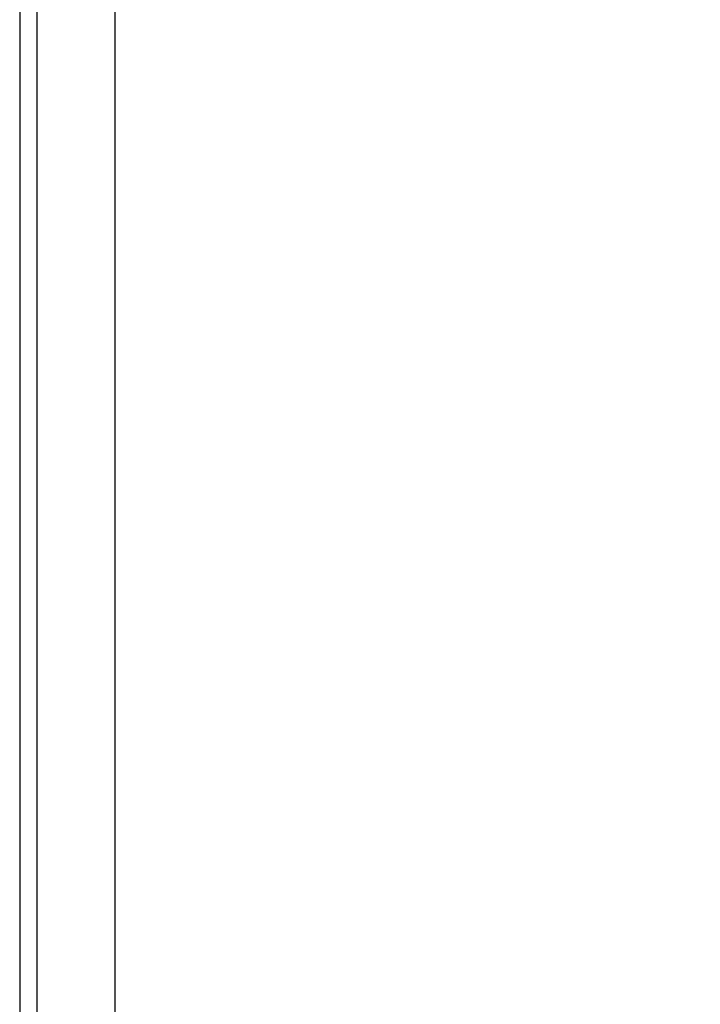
# Model space of a CAD drawing. Header units: inches. Extents: x 2 to 128, y 2 to 83.
# Tile 78 of 100: x 91.59 to 99.08, y 42.54 to 53.39. Entities that reach past the tile are written whole.
import ezdxf

# ---------------------------------------------------------------- set-up
doc = ezdxf.new("R2010")
doc.units = ezdxf.units.IN
doc.header["$LTSCALE"] = 7.686019
doc.header["$MEASUREMENT"] = 0
for name, color, linetype, lineweight in [('Dimensions(ANSI)', 7, 'Continuous', 25), ('Visible Edges(ANSI)', 7, 'Continuous', 25), ('Visible Tangent Edges(ANSI)', 7, 'Continuous', 25)]:
    doc.layers.add(name, color=color, linetype=linetype, lineweight=lineweight)
doc.styles.add('Dimension-ANSI', font='arialbd.ttf')
doc.dimstyles.new('INCH-ANSI', dxfattribs={"dimscale": 7.686019, "dimtxt": 0.12, "dimasz": 0.098425, "dimexe": 0.04, "dimexo": 0.04, "dimgap": 0.031496, "dimtad": 0, "dimtih": 1, "dimtoh": 1, "dimdec": 3, "dimrnd": 1e-08, "dimzin": 0, "dimdsep": 46, "dimtxsty": 'Dimension-ANSI', "dimcen": 0.09, "dimdle": 0.312, "dimclrd": 179, "dimclre": 179, "dimclrt": 7, "dimadec": 1, "dimazin": 0, "dimtfac": 1, "dimtdec": 3, "dimtofl": 0, "dimtmove": 0, "dimatfit": 3, "dimfxl": 1, "dimtolj": 1, "dimtzin": 4, "dimlwd": 25, "dimlwe": 25, "dimarcsym": 0})

# ---------------------------------------------------------------- blocks, each defined once
blk = doc.blocks.new('*D19')
at = {"layer": 'Defpoints', "color": 0, "linetype": 'Continuous', "transparency": 16777216}
for p in [(92.635, 63.635), (94.993, 63.635), (92.635, 24.591)]:
    blk.add_point(p, dxfattribs=at)
at = {"layer": 'Dimensions(ANSI)', "color": 179, "linetype": 'Continuous', "lineweight": 25, "true_color": 0x262658, "transparency": 16777216}
blk.add_line((92.943, 63.635), (94.993, 63.635), dxfattribs=at)
at = {"layer": 'Dimensions(ANSI)', "color": 7, "linetype": 'Continuous', "lineweight": 25, "transparency": 16777216, "insert": (97.162, 63.635), "char_height": 0.9223, "attachment_point": 5, "style": 'Dimension-ANSI'}
blk.add_mtext('\\A1;29.803', dxfattribs=at)

msp = doc.modelspace()

# ---------------------------------------------------------------- linework, layer by layer
at = {"layer": 'Visible Edges(ANSI)'}
for p, q in [((91.587, 63.4439), (91.587, 24.7821)), ((92.6351, 63.4439), (92.6351, 24.7821))]:
    msp.add_line(p, q, dxfattribs=at)
at = {"layer": 'Visible Tangent Edges(ANSI)'}
msp.add_line((91.7783, 24.7821), (91.7783, 63.4439), dxfattribs=at)

# ---------------------------------------------------------------- dimensions: what is measured, and where the dimension line sits
at = {"layer": 'Dimensions(ANSI)', "color": 179, "linetype": 'Continuous', "lineweight": 25, "true_color": 0x262658}
dim = msp.add_ordinate_dim(feature_location=(92.6351, 63.6352), offset=(2.3578, 0), dtype=0, origin=(92.6351, 24.5908), dimstyle='INCH-ANSI', override={"dimgap": 0.031496, "dimtad": 0, "dimdec": 3, "dimlfac": 0.763311, "dimtol": 0, "dimlim": 0, "dimtp": 0, "dimtm": 0, "dimtdec": 3}, dxfattribs=at)
dim.commit()
dim.dimension.update_dxf_attribs({"geometry": '*D19', "text_midpoint": (97.1617, 63.6352)})

doc.saveas('drawing.dxf')
